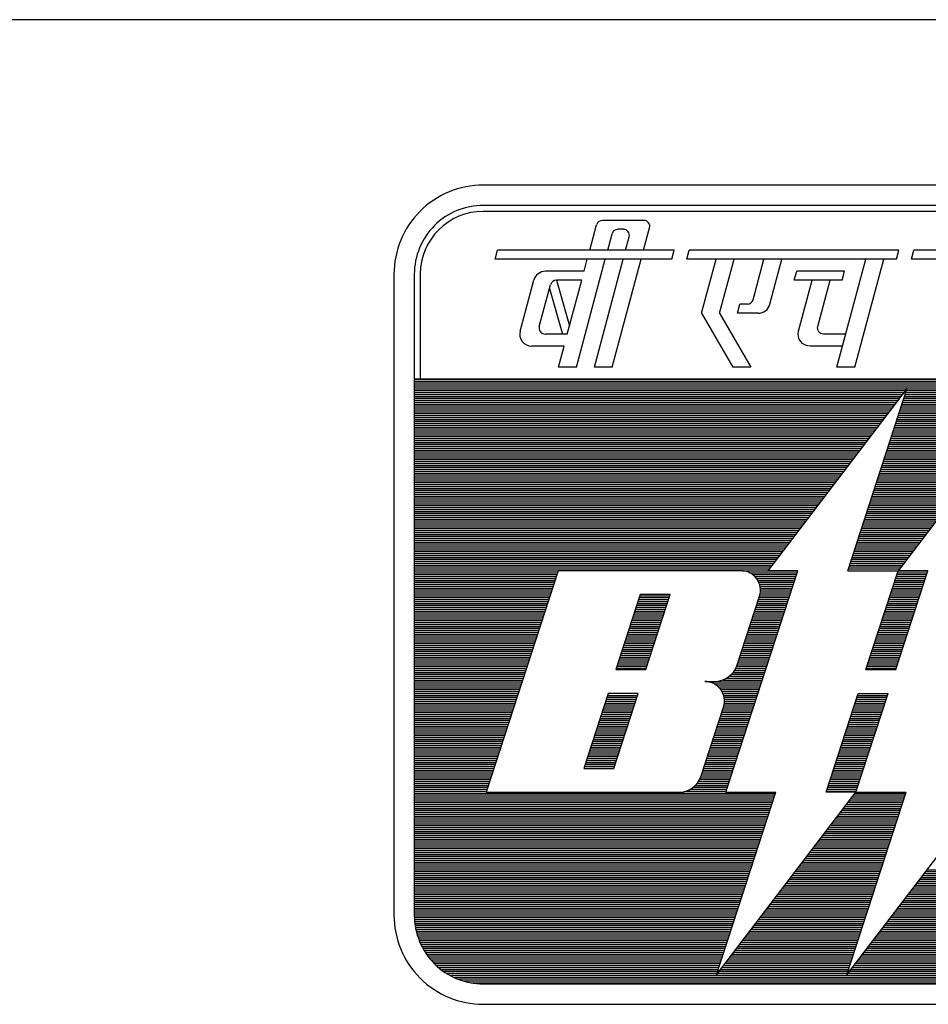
# Model space of a CAD drawing. Extents: x -11758 to 4934791, y -233543 to 1826789.
# Tile 21 of 107: x 126925 to 127869, y 3171 to 4194. Entities that reach past the tile are written whole.
import ezdxf

# ---------------------------------------------------------------- set-up
doc = ezdxf.new("R2010")
doc.units = 0
doc.header["$LTSCALE"] = 800
doc.header["$MEASUREMENT"] = 0
doc.linetypes.add('CONTINOUS', pattern=[0])
doc.layers.get('0').update_dxf_attribs({"linetype": 'CONTINUOUS'})

# ---------------------------------------------------------------- blocks, each defined once
blk = doc.blocks.new('*X205')
at = {"color": 0}
for p, q in [((1.977, 11.67), (16.977, 11.67)), ((1.977, 11.64), (16.977, 11.64)), ((1.977, 11.61), (16.977, 11.61)), ((1.977, 11.58), (16.977, 11.58)), ((1.977, 11.55), (16.977, 11.55)), ((1.977, 11.52), (9.685, 11.52)), ((1.977, 11.49), (9.663, 11.49)), ((1.977, 11.46), (9.64, 11.46)), ((1.977, 11.43), (9.617, 11.43)), ((9.661, 11.43), (11.656, 11.43)), ((9.67, 11.46), (11.679, 11.46)), ((9.68, 11.49), (11.702, 11.49)), ((9.69, 11.52), (11.724, 11.52)), ((1.977, 11.4), (9.594, 11.4)), ((1.977, 11.37), (9.571, 11.37)), ((1.977, 11.34), (9.548, 11.34)), ((1.977, 11.31), (9.525, 11.31)), ((1.977, 11.28), (9.502, 11.28)), ((9.612, 11.28), (11.541, 11.28)), ((9.622, 11.31), (11.564, 11.31)), ((9.631, 11.34), (11.587, 11.34)), ((9.641, 11.37), (11.61, 11.37)), ((9.651, 11.4), (11.633, 11.4)), ((1.977, 11.25), (9.479, 11.25)), ((1.977, 11.22), (9.456, 11.22)), ((1.977, 11.19), (9.433, 11.19)), ((1.977, 11.16), (9.411, 11.16)), ((1.977, 11.13), (9.388, 11.13)), ((1.977, 11.1), (9.365, 11.1)), ((9.553, 11.1), (11.404, 11.1)), ((9.563, 11.13), (11.427, 11.13)), ((9.573, 11.16), (11.45, 11.16)), ((9.583, 11.19), (11.473, 11.19)), ((9.592, 11.22), (11.495, 11.22)), ((9.602, 11.25), (11.518, 11.25)), ((1.977, 11.07), (9.342, 11.07)), ((1.977, 11.04), (9.319, 11.04)), ((1.977, 11.01), (9.296, 11.01)), ((1.977, 10.98), (9.273, 10.98)), ((1.977, 10.95), (9.25, 10.95)), ((9.505, 10.95), (11.289, 10.95)), ((9.514, 10.98), (11.312, 10.98)), ((9.524, 11.01), (11.335, 11.01)), ((9.534, 11.04), (11.358, 11.04)), ((9.544, 11.07), (11.381, 11.07)), ((1.977, 10.92), (9.227, 10.92)), ((1.977, 10.89), (9.204, 10.89)), ((1.977, 10.86), (9.182, 10.86)), ((1.977, 10.83), (9.159, 10.83)), ((1.977, 10.8), (9.136, 10.8)), ((9.456, 10.8), (11.175, 10.8)), ((9.466, 10.83), (11.198, 10.83)), ((9.475, 10.86), (11.221, 10.86)), ((9.485, 10.89), (11.244, 10.89)), ((9.495, 10.92), (11.266, 10.92)), ((1.977, 10.77), (9.113, 10.77)), ((1.977, 10.74), (9.09, 10.74)), ((1.977, 10.71), (9.067, 10.71)), ((1.977, 10.68), (9.044, 10.68)), ((1.977, 10.65), (9.021, 10.65)), ((9.407, 10.65), (11.06, 10.65)), ((9.417, 10.68), (11.083, 10.68)), ((9.427, 10.71), (11.106, 10.71)), ((9.436, 10.74), (11.129, 10.74)), ((9.446, 10.77), (11.152, 10.77)), ((1.977, 10.62), (8.998, 10.62)), ((1.977, 10.59), (8.975, 10.59)), ((1.977, 10.56), (8.953, 10.56)), ((1.977, 10.53), (8.93, 10.53)), ((1.977, 10.5), (8.907, 10.5)), ((9.358, 10.5), (10.946, 10.5)), ((9.368, 10.53), (10.969, 10.53)), ((9.378, 10.56), (10.992, 10.56)), ((9.388, 10.59), (11.014, 10.59)), ((9.397, 10.62), (11.037, 10.62)), ((1.977, 10.47), (8.884, 10.47)), ((1.977, 10.44), (8.861, 10.44)), ((1.977, 10.41), (8.838, 10.41)), ((1.977, 10.38), (8.815, 10.38)), ((1.977, 10.35), (8.792, 10.35)), ((9.31, 10.35), (10.831, 10.35)), ((9.319, 10.38), (10.854, 10.38)), ((9.329, 10.41), (10.877, 10.41)), ((9.339, 10.44), (10.9, 10.44)), ((9.349, 10.47), (10.923, 10.47)), ((1.977, 10.32), (8.769, 10.32)), ((1.977, 10.29), (8.746, 10.29)), ((1.977, 10.26), (8.723, 10.26)), ((1.977, 10.23), (8.701, 10.23)), ((1.977, 10.2), (8.678, 10.2)), ((9.261, 10.2), (10.717, 10.2)), ((9.271, 10.23), (10.74, 10.23)), ((9.28, 10.26), (10.763, 10.26)), ((9.29, 10.29), (10.785, 10.29)), ((9.3, 10.32), (10.808, 10.32)), ((1.977, 10.17), (8.655, 10.17)), ((1.977, 10.14), (8.632, 10.14)), ((1.977, 10.11), (8.609, 10.11)), ((1.977, 10.08), (8.586, 10.08)), ((1.977, 10.05), (8.563, 10.05)), ((1.977, 10.02), (8.54, 10.02)), ((9.202, 10.02), (10.579, 10.02)), ((9.212, 10.05), (10.602, 10.05)), ((9.222, 10.08), (10.625, 10.08)), ((9.232, 10.11), (10.648, 10.11)), ((9.241, 10.14), (10.671, 10.14)), ((9.251, 10.17), (10.694, 10.17)), ((1.977, 9.99), (8.517, 9.99)), ((1.977, 9.96), (8.494, 9.96)), ((1.977, 9.93), (8.472, 9.93)), ((1.977, 9.9), (8.449, 9.9)), ((1.977, 9.87), (8.426, 9.87)), ((9.154, 9.87), (10.465, 9.87)), ((9.163, 9.9), (10.488, 9.9)), ((9.173, 9.93), (10.511, 9.93)), ((9.183, 9.96), (10.534, 9.96)), ((9.193, 9.99), (10.556, 9.99)), ((1.977, 9.84), (8.403, 9.84)), ((1.977, 9.81), (8.38, 9.81)), ((1.977, 9.78), (8.357, 9.78)), ((1.977, 9.75), (8.334, 9.75)), ((1.977, 9.72), (8.311, 9.72)), ((9.105, 9.72), (10.35, 9.72)), ((9.115, 9.75), (10.373, 9.75)), ((9.125, 9.78), (10.396, 9.78)), ((9.134, 9.81), (10.419, 9.81)), ((9.144, 9.84), (10.442, 9.84)), ((1.977, 9.69), (8.288, 9.69)), ((1.977, 9.66), (8.265, 9.66)), ((1.977, 9.63), (8.243, 9.63)), ((1.977, 9.6), (8.22, 9.6)), ((1.977, 9.57), (8.197, 9.57)), ((9.056, 9.57), (10.236, 9.57)), ((9.066, 9.6), (10.259, 9.6)), ((9.076, 9.63), (10.282, 9.63)), ((9.086, 9.66), (10.304, 9.66)), ((9.095, 9.69), (10.327, 9.69)), ((1.977, 9.54), (8.174, 9.54)), ((1.977, 9.51), (8.151, 9.51)), ((1.977, 9.48), (8.128, 9.48)), ((1.977, 9.45), (8.105, 9.45)), ((1.977, 9.42), (8.082, 9.42)), ((9.008, 9.42), (10.121, 9.42)), ((9.017, 9.45), (10.144, 9.45)), ((9.027, 9.48), (10.167, 9.48)), ((9.037, 9.51), (10.19, 9.51)), ((9.047, 9.54), (10.213, 9.54)), ((1.977, 9.39), (8.059, 9.39)), ((1.977, 9.36), (8.036, 9.36)), ((1.977, 9.33), (8.013, 9.33)), ((1.977, 9.3), (7.991, 9.3)), ((1.977, 9.27), (7.968, 9.27)), ((8.959, 9.27), (10.007, 9.27)), ((8.969, 9.3), (10.03, 9.3)), ((8.978, 9.33), (10.053, 9.33)), ((8.988, 9.36), (10.075, 9.36)), ((8.998, 9.39), (10.098, 9.39)), ((1.977, 9.24), (7.945, 9.24)), ((1.977, 9.21), (7.922, 9.21)), ((1.977, 9.18), (7.899, 9.18)), ((1.977, 9.15), (7.876, 9.15)), ((1.977, 9.12), (7.853, 9.12)), ((8.91, 9.12), (9.892, 9.12)), ((8.92, 9.15), (9.915, 9.15)), ((8.93, 9.18), (9.938, 9.18)), ((8.939, 9.21), (9.961, 9.21)), ((8.949, 9.24), (9.984, 9.24)), ((1.977, 9.09), (7.83, 9.09)), ((1.977, 9.06), (7.807, 9.06)), ((1.977, 9.03), (7.784, 9.03)), ((1.977, 9), (7.762, 9)), ((1.977, 8.97), (7.739, 8.97)), ((1.977, 8.94), (7.716, 8.94)), ((8.852, 8.94), (9.755, 8.94)), ((8.861, 8.97), (9.778, 8.97)), ((8.871, 9), (9.801, 9)), ((8.881, 9.03), (9.824, 9.03)), ((8.891, 9.06), (9.846, 9.06)), ((8.9, 9.09), (9.869, 9.09)), ((1.977, 8.91), (7.693, 8.91)), ((1.977, 8.88), (7.67, 8.88)), ((1.977, 8.85), (7.647, 8.85)), ((1.977, 8.82), (7.624, 8.82)), ((1.977, 8.79), (7.601, 8.79)), ((8.803, 8.79), (9.64, 8.79)), ((8.813, 8.82), (9.663, 8.82)), ((8.822, 8.85), (9.686, 8.85)), ((8.832, 8.88), (9.709, 8.88)), ((8.842, 8.91), (9.732, 8.91)), ((1.977, 8.76), (7.578, 8.76)), ((1.977, 8.73), (7.555, 8.73)), ((1.977, 8.7), (7.533, 8.7)), ((1.977, 8.67), (4.229, 8.67)), ((1.977, 8.64), (4.219, 8.64)), ((7.113, 8.67), (7.979, 8.67)), ((7.224, 8.64), (7.969, 8.64)), ((8.774, 8.7), (9.572, 8.7)), ((8.783, 8.73), (9.594, 8.73)), ((8.793, 8.76), (9.617, 8.76)), ((9.539, 8.64), (10.008, 8.64)), ((9.549, 8.67), (10.018, 8.67)), ((1.977, 8.61), (4.209, 8.61)), ((1.977, 8.58), (4.199, 8.58)), ((1.977, 8.55), (4.19, 8.55)), ((1.977, 8.52), (4.18, 8.52)), ((1.977, 8.49), (4.17, 8.49)), ((7.273, 8.61), (7.959, 8.61)), ((7.308, 8.58), (7.949, 8.58)), ((7.334, 8.55), (7.94, 8.55)), ((7.354, 8.52), (7.93, 8.52)), ((7.369, 8.49), (7.92, 8.49)), ((9.491, 8.49), (9.959, 8.49)), ((9.5, 8.52), (9.969, 8.52)), ((9.51, 8.55), (9.979, 8.55)), ((9.52, 8.58), (9.989, 8.58)), ((9.53, 8.61), (9.998, 8.61)), ((1.977, 8.46), (4.16, 8.46)), ((1.977, 8.43), (4.151, 8.43)), ((1.977, 8.4), (4.141, 8.4)), ((1.977, 8.37), (4.131, 8.37)), ((1.977, 8.34), (4.121, 8.34)), ((7.381, 8.46), (7.91, 8.46)), ((7.389, 8.43), (7.901, 8.43)), ((7.394, 8.4), (7.891, 8.4)), ((7.394, 8.34), (7.871, 8.34)), ((7.395, 8.37), (7.881, 8.37)), ((9.442, 8.34), (9.911, 8.34)), ((9.452, 8.37), (9.92, 8.37)), ((9.461, 8.4), (9.93, 8.4)), ((9.471, 8.43), (9.94, 8.43)), ((9.481, 8.46), (9.95, 8.46)), ((1.977, 8.31), (4.112, 8.31)), ((1.977, 8.28), (4.102, 8.28)), ((1.977, 8.25), (4.092, 8.25)), ((1.977, 8.22), (4.082, 8.22)), ((1.977, 8.19), (4.073, 8.19)), ((5.479, 8.19), (5.948, 8.19)), ((5.489, 8.22), (5.957, 8.22)), ((5.498, 8.25), (5.967, 8.25)), ((5.508, 8.28), (5.977, 8.28)), ((7.354, 8.19), (7.823, 8.19)), ((7.364, 8.22), (7.832, 8.22)), ((7.373, 8.25), (7.842, 8.25)), ((7.383, 8.28), (7.852, 8.28)), ((7.39, 8.31), (7.862, 8.31)), ((9.393, 8.19), (9.862, 8.19)), ((9.403, 8.22), (9.872, 8.22)), ((9.413, 8.25), (9.881, 8.25)), ((9.422, 8.28), (9.891, 8.28)), ((9.432, 8.31), (9.901, 8.31)), ((1.977, 8.16), (4.063, 8.16)), ((1.977, 8.13), (4.053, 8.13)), ((1.977, 8.1), (4.043, 8.1)), ((1.977, 8.07), (4.034, 8.07)), ((1.977, 8.04), (4.024, 8.04)), ((5.43, 8.04), (5.899, 8.04)), ((5.44, 8.07), (5.909, 8.07)), ((5.45, 8.1), (5.918, 8.1)), ((5.459, 8.13), (5.928, 8.13)), ((5.469, 8.16), (5.938, 8.16)), ((7.305, 8.04), (7.774, 8.04)), ((7.315, 8.07), (7.784, 8.07)), ((7.325, 8.1), (7.793, 8.1)), ((7.334, 8.13), (7.803, 8.13)), ((7.344, 8.16), (7.813, 8.16)), ((9.344, 8.04), (9.813, 8.04)), ((9.354, 8.07), (9.823, 8.07)), ((9.364, 8.1), (9.833, 8.1)), ((9.374, 8.13), (9.842, 8.13)), ((9.383, 8.16), (9.852, 8.16)), ((1.977, 8.01), (4.014, 8.01)), ((1.977, 7.98), (4.004, 7.98)), ((1.977, 7.95), (3.995, 7.95)), ((1.977, 7.92), (3.985, 7.92)), ((1.977, 7.89), (3.975, 7.89)), ((5.382, 7.89), (5.85, 7.89)), ((5.391, 7.92), (5.86, 7.92)), ((5.401, 7.95), (5.87, 7.95)), ((5.411, 7.98), (5.879, 7.98)), ((5.42, 8.01), (5.889, 8.01)), ((7.257, 7.89), (7.725, 7.89)), ((7.266, 7.92), (7.735, 7.92)), ((7.276, 7.95), (7.745, 7.95)), ((7.286, 7.98), (7.754, 7.98)), ((7.295, 8.01), (7.764, 8.01)), ((9.296, 7.89), (9.764, 7.89)), ((9.305, 7.92), (9.774, 7.92)), ((9.315, 7.95), (9.784, 7.95)), ((9.325, 7.98), (9.794, 7.98)), ((9.335, 8.01), (9.803, 8.01)), ((1.977, 7.86), (3.966, 7.86)), ((1.977, 7.83), (3.956, 7.83)), ((1.977, 7.8), (3.946, 7.8)), ((1.977, 7.77), (3.936, 7.77)), ((1.977, 7.74), (3.927, 7.74)), ((1.977, 7.71), (3.917, 7.71)), ((5.323, 7.71), (5.792, 7.71)), ((5.333, 7.74), (5.802, 7.74)), ((5.343, 7.77), (5.811, 7.77)), ((5.352, 7.8), (5.821, 7.8)), ((5.362, 7.83), (5.831, 7.83)), ((5.372, 7.86), (5.841, 7.86)), ((7.198, 7.71), (7.667, 7.71)), ((7.208, 7.74), (7.677, 7.74)), ((7.218, 7.77), (7.686, 7.77)), ((7.227, 7.8), (7.696, 7.8)), ((7.237, 7.83), (7.706, 7.83)), ((7.247, 7.86), (7.716, 7.86)), ((9.237, 7.71), (9.706, 7.71)), ((9.247, 7.74), (9.716, 7.74)), ((9.257, 7.77), (9.725, 7.77)), ((9.266, 7.8), (9.735, 7.8)), ((9.276, 7.83), (9.745, 7.83)), ((9.286, 7.86), (9.755, 7.86)), ((1.977, 7.68), (3.907, 7.68)), ((1.977, 7.65), (3.897, 7.65)), ((1.977, 7.62), (3.888, 7.62)), ((1.977, 7.59), (3.878, 7.59)), ((1.977, 7.56), (3.868, 7.56)), ((5.274, 7.56), (5.743, 7.56)), ((5.284, 7.59), (5.753, 7.59)), ((5.294, 7.62), (5.763, 7.62)), ((5.304, 7.65), (5.772, 7.65)), ((5.313, 7.68), (5.782, 7.68)), ((7.149, 7.56), (7.618, 7.56)), ((7.159, 7.59), (7.628, 7.59)), ((7.169, 7.62), (7.638, 7.62)), ((7.179, 7.65), (7.647, 7.65)), ((7.188, 7.68), (7.657, 7.68)), ((9.188, 7.56), (9.657, 7.56)), ((9.198, 7.59), (9.667, 7.59)), ((9.208, 7.62), (9.677, 7.62)), ((9.218, 7.65), (9.686, 7.65)), ((9.227, 7.68), (9.696, 7.68)), ((1.977, 7.53), (3.858, 7.53)), ((1.977, 7.5), (3.849, 7.5)), ((1.977, 7.47), (3.839, 7.47)), ((1.977, 7.44), (3.829, 7.44)), ((1.977, 7.41), (3.819, 7.41)), ((5.226, 7.41), (5.694, 7.41)), ((5.235, 7.44), (5.704, 7.44)), ((5.245, 7.47), (5.714, 7.47)), ((5.255, 7.5), (5.724, 7.5)), ((5.265, 7.53), (5.733, 7.53)), ((7.101, 7.41), (7.569, 7.41)), ((7.11, 7.44), (7.579, 7.44)), ((7.12, 7.47), (7.589, 7.47)), ((7.13, 7.5), (7.599, 7.5)), ((7.14, 7.53), (7.608, 7.53)), ((9.14, 7.41), (9.608, 7.41)), ((9.149, 7.44), (9.618, 7.44)), ((9.159, 7.47), (9.628, 7.47)), ((9.169, 7.5), (9.638, 7.5)), ((9.179, 7.53), (9.647, 7.53)), ((1.977, 7.38), (3.81, 7.38)), ((1.977, 7.35), (3.8, 7.35)), ((1.977, 7.32), (3.79, 7.32)), ((1.977, 7.29), (3.78, 7.29)), ((1.977, 7.26), (3.771, 7.26)), ((5.177, 7.26), (5.646, 7.26)), ((5.187, 7.29), (5.655, 7.29)), ((5.196, 7.32), (5.665, 7.32)), ((5.206, 7.35), (5.675, 7.35)), ((5.216, 7.38), (5.685, 7.38)), ((7.052, 7.26), (7.521, 7.26)), ((7.062, 7.29), (7.53, 7.29)), ((7.071, 7.32), (7.54, 7.32)), ((7.081, 7.35), (7.55, 7.35)), ((7.091, 7.38), (7.56, 7.38)), ((9.091, 7.26), (9.56, 7.26)), ((9.101, 7.29), (9.569, 7.29)), ((9.11, 7.32), (9.579, 7.32)), ((9.12, 7.35), (9.589, 7.35)), ((9.13, 7.38), (9.599, 7.38)), ((1.977, 7.23), (3.761, 7.23)), ((1.977, 7.2), (3.751, 7.2)), ((1.977, 7.17), (3.741, 7.17)), ((1.977, 7.14), (3.732, 7.14)), ((1.977, 7.11), (3.722, 7.11)), ((5.138, 7.14), (5.607, 7.14)), ((5.148, 7.17), (5.616, 7.17)), ((5.157, 7.2), (5.626, 7.2)), ((5.167, 7.23), (5.636, 7.23)), ((6.991, 7.11), (7.472, 7.11)), ((7.008, 7.14), (7.482, 7.14)), ((7.022, 7.17), (7.491, 7.17)), ((7.032, 7.2), (7.501, 7.2)), ((7.042, 7.23), (7.511, 7.23)), ((9.052, 7.14), (9.521, 7.14)), ((9.062, 7.17), (9.53, 7.17)), ((9.071, 7.2), (9.54, 7.2)), ((9.081, 7.23), (9.55, 7.23)), ((1.977, 7.08), (3.712, 7.08)), ((1.977, 7.05), (3.702, 7.05)), ((1.977, 7.02), (3.693, 7.02)), ((1.977, 6.99), (3.683, 6.99)), ((1.977, 6.96), (3.673, 6.96)), ((6.805, 6.96), (7.423, 6.96)), ((6.867, 6.99), (7.433, 6.99)), ((6.91, 7.02), (7.443, 7.02)), ((6.943, 7.05), (7.452, 7.05)), ((6.969, 7.08), (7.462, 7.08)), ((1.977, 6.93), (3.663, 6.93)), ((1.977, 6.9), (3.654, 6.9)), ((1.977, 6.87), (3.644, 6.87)), ((1.977, 6.84), (3.634, 6.84)), ((1.977, 6.81), (3.624, 6.81)), ((6.589, 6.93), (7.413, 6.93)), ((6.672, 6.9), (7.404, 6.9)), ((6.717, 6.87), (7.394, 6.87)), ((6.75, 6.84), (7.384, 6.84)), ((6.774, 6.81), (7.374, 6.81)), ((1.977, 6.78), (3.615, 6.78)), ((1.977, 6.75), (3.605, 6.75)), ((1.977, 6.72), (3.595, 6.72)), ((1.977, 6.69), (3.585, 6.69)), ((1.977, 6.66), (3.576, 6.66)), ((1.977, 6.63), (3.566, 6.63)), ((4.972, 6.63), (5.441, 6.63)), ((4.982, 6.66), (5.451, 6.66)), ((4.992, 6.69), (5.46, 6.69)), ((5.001, 6.72), (5.47, 6.72)), ((6.793, 6.78), (7.365, 6.78)), ((6.808, 6.75), (7.355, 6.75)), ((6.819, 6.72), (7.345, 6.72)), ((6.826, 6.69), (7.335, 6.69)), ((6.831, 6.66), (7.326, 6.66)), ((6.832, 6.63), (7.316, 6.63)), ((8.886, 6.63), (9.355, 6.63)), ((8.896, 6.66), (9.365, 6.66)), ((8.906, 6.69), (9.374, 6.69)), ((8.915, 6.72), (9.384, 6.72)), ((1.977, 6.6), (3.556, 6.6)), ((1.977, 6.57), (3.546, 6.57)), ((1.977, 6.54), (3.537, 6.54)), ((1.977, 6.51), (3.527, 6.51)), ((1.977, 6.48), (3.517, 6.48)), ((4.923, 6.48), (5.392, 6.48)), ((4.933, 6.51), (5.402, 6.51)), ((4.943, 6.54), (5.412, 6.54)), ((4.953, 6.57), (5.421, 6.57)), ((4.962, 6.6), (5.431, 6.6)), ((6.798, 6.48), (7.267, 6.48)), ((6.808, 6.51), (7.277, 6.51)), ((6.818, 6.54), (7.287, 6.54)), ((6.826, 6.57), (7.296, 6.57)), ((6.83, 6.6), (7.306, 6.6)), ((8.837, 6.48), (9.306, 6.48)), ((8.847, 6.51), (9.316, 6.51)), ((8.857, 6.54), (9.326, 6.54)), ((8.867, 6.57), (9.335, 6.57)), ((8.876, 6.6), (9.345, 6.6)), ((1.977, 6.45), (3.507, 6.45)), ((1.977, 6.42), (3.498, 6.42)), ((1.977, 6.39), (3.488, 6.39)), ((1.977, 6.36), (3.478, 6.36)), ((1.977, 6.33), (3.468, 6.33)), ((4.875, 6.33), (5.343, 6.33)), ((4.884, 6.36), (5.353, 6.36)), ((4.894, 6.39), (5.363, 6.39)), ((4.904, 6.42), (5.373, 6.42)), ((4.914, 6.45), (5.382, 6.45)), ((6.75, 6.33), (7.218, 6.33)), ((6.759, 6.36), (7.228, 6.36)), ((6.769, 6.39), (7.238, 6.39)), ((6.779, 6.42), (7.248, 6.42)), ((6.789, 6.45), (7.257, 6.45)), ((8.789, 6.33), (9.257, 6.33)), ((8.798, 6.36), (9.267, 6.36)), ((8.808, 6.39), (9.277, 6.39)), ((8.818, 6.42), (9.287, 6.42)), ((8.828, 6.45), (9.296, 6.45)), ((1.977, 6.3), (3.459, 6.3)), ((1.977, 6.27), (3.449, 6.27)), ((1.977, 6.24), (3.439, 6.24)), ((1.977, 6.21), (3.429, 6.21)), ((1.977, 6.18), (3.42, 6.18)), ((4.826, 6.18), (5.295, 6.18)), ((4.836, 6.21), (5.304, 6.21)), ((4.845, 6.24), (5.314, 6.24)), ((4.855, 6.27), (5.324, 6.27)), ((4.865, 6.3), (5.334, 6.3)), ((6.701, 6.18), (7.17, 6.18)), ((6.711, 6.21), (7.179, 6.21)), ((6.72, 6.24), (7.189, 6.24)), ((6.73, 6.27), (7.199, 6.27)), ((6.74, 6.3), (7.209, 6.3)), ((8.74, 6.18), (9.209, 6.18)), ((8.75, 6.21), (9.218, 6.21)), ((8.759, 6.24), (9.228, 6.24)), ((8.769, 6.27), (9.238, 6.27)), ((8.779, 6.3), (9.248, 6.3)), ((1.977, 6.15), (3.41, 6.15)), ((1.977, 6.12), (3.4, 6.12)), ((1.977, 6.09), (3.39, 6.09)), ((1.977, 6.06), (3.381, 6.06)), ((1.977, 6.03), (3.371, 6.03)), ((4.777, 6.03), (5.246, 6.03)), ((4.787, 6.06), (5.256, 6.06)), ((4.797, 6.09), (5.265, 6.09)), ((4.806, 6.12), (5.275, 6.12)), ((4.816, 6.15), (5.285, 6.15)), ((6.652, 6.03), (7.121, 6.03)), ((6.662, 6.06), (7.131, 6.06)), ((6.672, 6.09), (7.14, 6.09)), ((6.681, 6.12), (7.15, 6.12)), ((6.691, 6.15), (7.16, 6.15)), ((8.691, 6.03), (9.16, 6.03)), ((8.701, 6.06), (9.17, 6.06)), ((8.711, 6.09), (9.179, 6.09)), ((8.72, 6.12), (9.189, 6.12)), ((8.73, 6.15), (9.199, 6.15)), ((1.977, 6), (3.361, 6)), ((1.977, 5.97), (3.351, 5.97)), ((1.977, 5.94), (3.342, 5.94)), ((1.977, 5.91), (3.332, 5.91)), ((1.977, 5.88), (3.322, 5.88)), ((4.728, 5.88), (5.197, 5.88)), ((4.738, 5.91), (5.207, 5.91)), ((4.748, 5.94), (5.217, 5.94)), ((4.758, 5.97), (5.226, 5.97)), ((4.767, 6), (5.236, 6)), ((6.603, 5.88), (7.072, 5.88)), ((6.613, 5.91), (7.082, 5.91)), ((6.623, 5.94), (7.092, 5.94)), ((6.633, 5.97), (7.101, 5.97)), ((6.642, 6), (7.111, 6)), ((8.642, 5.88), (9.111, 5.88)), ((8.652, 5.91), (9.121, 5.91)), ((8.662, 5.94), (9.131, 5.94)), ((8.672, 5.97), (9.14, 5.97)), ((8.681, 6), (9.15, 6)), ((1.977, 5.85), (3.312, 5.85)), ((1.977, 5.82), (3.303, 5.82)), ((1.977, 5.79), (3.293, 5.79)), ((1.977, 5.76), (3.283, 5.76)), ((1.977, 5.73), (3.273, 5.73)), ((4.68, 5.73), (5.148, 5.73)), ((4.689, 5.76), (5.158, 5.76)), ((4.699, 5.79), (5.168, 5.79)), ((4.709, 5.82), (5.178, 5.82)), ((4.719, 5.85), (5.187, 5.85)), ((6.555, 5.73), (7.023, 5.73)), ((6.564, 5.76), (7.033, 5.76)), ((6.574, 5.79), (7.043, 5.79)), ((6.584, 5.82), (7.053, 5.82)), ((6.594, 5.85), (7.062, 5.85)), ((8.594, 5.73), (9.062, 5.73)), ((8.603, 5.76), (9.072, 5.76)), ((8.613, 5.79), (9.082, 5.79)), ((8.623, 5.82), (9.092, 5.82)), ((8.633, 5.85), (9.101, 5.85)), ((1.977, 5.7), (3.264, 5.7)), ((1.977, 5.67), (3.254, 5.67)), ((1.977, 5.64), (3.244, 5.64)), ((1.977, 5.61), (3.234, 5.61)), ((1.977, 5.58), (3.225, 5.58)), ((1.977, 5.55), (3.215, 5.55)), ((4.631, 5.58), (5.1, 5.58)), ((4.641, 5.61), (5.109, 5.61)), ((4.65, 5.64), (5.119, 5.64)), ((4.66, 5.67), (5.129, 5.67)), ((4.67, 5.7), (5.139, 5.7)), ((6.496, 5.55), (6.965, 5.55)), ((6.506, 5.58), (6.975, 5.58)), ((6.516, 5.61), (6.984, 5.61)), ((6.525, 5.64), (6.994, 5.64)), ((6.535, 5.67), (7.004, 5.67)), ((6.545, 5.7), (7.014, 5.7)), ((8.535, 5.55), (9.004, 5.55)), ((8.545, 5.58), (9.014, 5.58)), ((8.555, 5.61), (9.023, 5.61)), ((8.564, 5.64), (9.033, 5.64)), ((8.574, 5.67), (9.043, 5.67)), ((8.584, 5.7), (9.053, 5.7)), ((1.977, 5.52), (3.205, 5.52)), ((1.977, 5.49), (3.195, 5.49)), ((1.977, 5.46), (3.186, 5.46)), ((1.977, 5.43), (3.176, 5.43)), ((1.977, 5.4), (3.166, 5.4)), ((6.441, 5.4), (6.916, 5.4)), ((6.456, 5.43), (6.926, 5.43)), ((6.467, 5.46), (6.936, 5.46)), ((6.477, 5.49), (6.945, 5.49)), ((6.486, 5.52), (6.955, 5.52)), ((8.487, 5.4), (8.955, 5.4)), ((8.496, 5.43), (8.965, 5.43)), ((8.506, 5.46), (8.975, 5.46)), ((8.516, 5.49), (8.985, 5.49)), ((8.526, 5.52), (8.994, 5.52)), ((1.977, 5.37), (3.156, 5.37)), ((1.977, 5.34), (3.147, 5.34)), ((1.977, 5.31), (3.137, 5.31)), ((1.977, 5.28), (3.127, 5.28)), ((1.977, 5.25), (3.117, 5.25)), ((6.294, 5.25), (6.867, 5.25)), ((6.34, 5.28), (6.877, 5.28)), ((6.374, 5.31), (6.887, 5.31)), ((6.401, 5.34), (6.897, 5.34)), ((6.423, 5.37), (6.906, 5.37)), ((8.438, 5.25), (8.907, 5.25)), ((8.448, 5.28), (8.916, 5.28)), ((8.457, 5.31), (8.926, 5.31)), ((8.467, 5.34), (8.936, 5.34)), ((8.477, 5.37), (8.946, 5.37)), ((1.977, 5.22), (3.108, 5.22)), ((1.977, 5.19), (7.633, 5.19)), ((1.977, 5.16), (7.623, 5.16)), ((1.977, 5.13), (7.614, 5.13)), ((1.977, 5.1), (7.604, 5.1)), ((6.225, 5.22), (6.858, 5.22)), ((8.428, 5.22), (8.897, 5.22)), ((8.813, 5.1), (9.643, 5.1)), ((8.836, 5.13), (9.653, 5.13)), ((8.859, 5.16), (9.662, 5.16)), ((8.882, 5.19), (9.672, 5.19)), ((1.977, 5.07), (7.594, 5.07)), ((1.977, 5.04), (7.584, 5.04)), ((1.977, 5.01), (7.575, 5.01)), ((1.977, 4.98), (7.565, 4.98)), ((1.977, 4.95), (7.555, 4.95)), ((8.699, 4.95), (9.594, 4.95)), ((8.721, 4.98), (9.604, 4.98)), ((8.744, 5.01), (9.614, 5.01)), ((8.767, 5.04), (9.623, 5.04)), ((8.79, 5.07), (9.633, 5.07)), ((1.977, 4.92), (7.545, 4.92)), ((1.977, 4.89), (7.536, 4.89)), ((1.977, 4.86), (7.526, 4.86)), ((1.977, 4.83), (7.516, 4.83)), ((1.977, 4.8), (7.506, 4.8)), ((8.584, 4.8), (9.545, 4.8)), ((8.607, 4.83), (9.555, 4.83)), ((8.63, 4.86), (9.565, 4.86)), ((8.653, 4.89), (9.575, 4.89)), ((8.676, 4.92), (9.584, 4.92)), ((1.977, 4.77), (7.497, 4.77)), ((1.977, 4.74), (7.487, 4.74)), ((1.977, 4.71), (7.477, 4.71)), ((1.977, 4.68), (7.467, 4.68)), ((1.977, 4.65), (7.458, 4.65)), ((8.469, 4.65), (9.497, 4.65)), ((8.492, 4.68), (9.506, 4.68)), ((8.515, 4.71), (9.516, 4.71)), ((8.538, 4.74), (9.526, 4.74)), ((8.561, 4.77), (9.536, 4.77)), ((1.977, 4.62), (7.448, 4.62)), ((1.977, 4.59), (7.438, 4.59)), ((1.977, 4.56), (7.428, 4.56)), ((1.977, 4.53), (7.419, 4.53)), ((1.977, 4.5), (7.409, 4.5)), ((1.977, 4.47), (7.399, 4.47)), ((8.332, 4.47), (9.438, 4.47)), ((8.355, 4.5), (9.448, 4.5)), ((8.378, 4.53), (9.458, 4.53)), ((8.401, 4.56), (9.467, 4.56)), ((8.424, 4.59), (9.477, 4.59)), ((8.447, 4.62), (9.487, 4.62)), ((1.977, 4.44), (7.389, 4.44)), ((1.977, 4.41), (7.38, 4.41)), ((1.977, 4.38), (7.37, 4.38)), ((1.977, 4.35), (7.36, 4.35)), ((1.977, 4.32), (7.35, 4.32)), ((8.218, 4.32), (9.39, 4.32)), ((8.24, 4.35), (9.399, 4.35)), ((8.263, 4.38), (9.409, 4.38)), ((8.286, 4.41), (9.419, 4.41)), ((8.309, 4.44), (9.428, 4.44)), ((1.977, 4.29), (7.341, 4.29)), ((1.977, 4.26), (7.331, 4.26)), ((1.977, 4.23), (7.321, 4.23)), ((1.977, 4.2), (7.311, 4.2)), ((1.977, 4.17), (7.302, 4.17)), ((8.103, 4.17), (9.341, 4.17)), ((8.126, 4.2), (9.351, 4.2)), ((8.149, 4.23), (9.36, 4.23)), ((8.172, 4.26), (9.37, 4.26)), ((8.195, 4.29), (9.38, 4.29)), ((1.977, 4.14), (7.292, 4.14)), ((1.977, 4.11), (7.282, 4.11)), ((1.977, 4.08), (7.272, 4.08)), ((1.977, 4.05), (7.263, 4.05)), ((1.977, 4.02), (7.253, 4.02)), ((7.989, 4.02), (9.292, 4.02)), ((8.011, 4.05), (9.302, 4.05)), ((8.034, 4.08), (9.312, 4.08)), ((8.057, 4.11), (9.321, 4.11)), ((8.08, 4.14), (9.331, 4.14)), ((1.977, 3.99), (7.243, 3.99)), ((1.977, 3.96), (7.233, 3.96)), ((1.977, 3.93), (7.224, 3.93)), ((1.977, 3.9), (7.214, 3.9)), ((1.977, 3.87), (7.204, 3.87)), ((7.874, 3.87), (9.243, 3.87)), ((7.897, 3.9), (9.253, 3.9)), ((7.92, 3.93), (9.263, 3.93)), ((7.943, 3.96), (9.273, 3.96)), ((7.966, 3.99), (9.282, 3.99)), ((9.913, 3.87), (16.977, 3.87)), ((9.936, 3.9), (16.977, 3.9)), ((9.959, 3.93), (16.977, 3.93)), ((9.982, 3.96), (16.977, 3.96)), ((10.005, 3.99), (16.977, 3.99)), ((1.977, 3.84), (7.194, 3.84)), ((1.977, 3.81), (7.185, 3.81)), ((1.977, 3.78), (7.175, 3.78)), ((1.977, 3.75), (7.165, 3.75)), ((1.977, 3.72), (7.155, 3.72)), ((7.759, 3.72), (9.195, 3.72)), ((7.782, 3.75), (9.204, 3.75)), ((7.805, 3.78), (9.214, 3.78)), ((7.828, 3.81), (9.224, 3.81)), ((7.851, 3.84), (9.234, 3.84)), ((9.799, 3.72), (16.977, 3.72)), ((9.821, 3.75), (16.977, 3.75)), ((9.844, 3.78), (16.977, 3.78)), ((9.867, 3.81), (16.977, 3.81)), ((9.89, 3.84), (16.977, 3.84)), ((1.977, 3.69), (7.146, 3.69)), ((1.977, 3.66), (7.136, 3.66)), ((1.977, 3.63), (7.126, 3.63)), ((1.977, 3.6), (7.117, 3.6)), ((1.977, 3.57), (7.107, 3.57)), ((7.645, 3.57), (9.146, 3.57)), ((7.668, 3.6), (9.156, 3.6)), ((7.691, 3.63), (9.165, 3.63)), ((7.714, 3.66), (9.175, 3.66)), ((7.737, 3.69), (9.185, 3.69)), ((9.684, 3.57), (16.977, 3.57)), ((9.707, 3.6), (16.977, 3.6)), ((9.73, 3.63), (16.977, 3.63)), ((9.753, 3.66), (16.977, 3.66)), ((9.776, 3.69), (16.977, 3.69)), ((1.977, 3.54), (7.097, 3.54)), ((1.977, 3.51), (7.087, 3.51)), ((1.977, 3.48), (7.078, 3.48)), ((1.977, 3.45), (7.068, 3.45)), ((1.977, 3.42), (7.058, 3.42)), ((7.53, 3.42), (9.097, 3.42)), ((7.553, 3.45), (9.107, 3.45)), ((7.576, 3.48), (9.117, 3.48)), ((7.599, 3.51), (9.126, 3.51)), ((7.622, 3.54), (9.136, 3.54)), ((9.57, 3.42), (16.977, 3.42)), ((9.592, 3.45), (16.977, 3.45)), ((9.615, 3.48), (16.977, 3.48)), ((9.638, 3.51), (16.977, 3.51)), ((9.661, 3.54), (16.977, 3.54)), ((1.977, 3.39), (7.048, 3.39)), ((1.977, 3.36), (7.039, 3.36)), ((1.977, 3.33), (7.029, 3.33)), ((1.977, 3.3), (7.019, 3.3)), ((1.977, 3.27), (7.009, 3.27)), ((1.978, 3.24), (7, 3.24)), ((7.393, 3.24), (9.039, 3.24)), ((7.416, 3.27), (9.048, 3.27)), ((7.439, 3.3), (9.058, 3.3)), ((7.462, 3.33), (9.068, 3.33)), ((7.485, 3.36), (9.078, 3.36)), ((7.508, 3.39), (9.087, 3.39)), ((9.432, 3.24), (16.976, 3.24)), ((9.455, 3.27), (16.977, 3.27)), ((9.478, 3.3), (16.977, 3.3)), ((9.501, 3.33), (16.977, 3.33)), ((9.524, 3.36), (16.977, 3.36)), ((9.547, 3.39), (16.977, 3.39)), ((1.979, 3.21), (6.99, 3.21)), ((1.982, 3.18), (6.98, 3.18)), ((1.985, 3.15), (6.97, 3.15)), ((1.989, 3.12), (6.961, 3.12)), ((1.994, 3.09), (6.951, 3.09)), ((7.279, 3.09), (8.99, 3.09)), ((7.301, 3.12), (9, 3.12)), ((7.324, 3.15), (9.009, 3.15)), ((7.347, 3.18), (9.019, 3.18)), ((7.37, 3.21), (9.029, 3.21)), ((9.318, 3.09), (16.96, 3.09)), ((9.34, 3.12), (16.965, 3.12)), ((9.363, 3.15), (16.969, 3.15)), ((9.386, 3.18), (16.972, 3.18)), ((9.409, 3.21), (16.975, 3.21)), ((2, 3.06), (6.941, 3.06)), ((2.006, 3.03), (6.931, 3.03)), ((2.014, 3), (6.922, 3)), ((2.022, 2.97), (6.912, 2.97)), ((2.032, 2.94), (6.902, 2.94)), ((7.164, 2.94), (8.941, 2.94)), ((7.187, 2.97), (8.951, 2.97)), ((7.21, 3), (8.961, 3)), ((7.233, 3.03), (8.97, 3.03)), ((7.256, 3.06), (8.98, 3.06)), ((9.203, 2.94), (16.922, 2.94)), ((9.226, 2.97), (16.931, 2.97)), ((9.249, 3), (16.94, 3)), ((9.272, 3.03), (16.947, 3.03)), ((9.295, 3.06), (16.954, 3.06)), ((2.042, 2.91), (6.892, 2.91)), ((2.054, 2.88), (6.883, 2.88)), ((2.066, 2.85), (6.873, 2.85)), ((2.08, 2.82), (6.863, 2.82)), ((2.095, 2.79), (6.853, 2.79)), ((7.049, 2.79), (8.892, 2.79)), ((7.072, 2.82), (8.902, 2.82)), ((7.095, 2.85), (8.912, 2.85)), ((7.118, 2.88), (8.922, 2.88)), ((7.141, 2.91), (8.931, 2.91)), ((9.089, 2.79), (16.859, 2.79)), ((9.111, 2.82), (16.874, 2.82)), ((9.134, 2.85), (16.887, 2.85)), ((9.157, 2.88), (16.9, 2.88)), ((9.18, 2.91), (16.911, 2.91)), ((2.111, 2.76), (6.844, 2.76)), ((2.128, 2.73), (6.834, 2.73)), ((2.146, 2.7), (6.824, 2.7)), ((2.166, 2.67), (6.814, 2.67)), ((2.187, 2.64), (6.805, 2.64)), ((6.935, 2.64), (8.844, 2.64)), ((6.958, 2.67), (8.853, 2.67)), ((6.981, 2.7), (8.863, 2.7)), ((7.004, 2.73), (8.873, 2.73)), ((7.027, 2.76), (8.883, 2.76)), ((8.974, 2.64), (16.766, 2.64)), ((8.997, 2.67), (16.788, 2.67)), ((9.02, 2.7), (16.807, 2.7)), ((9.043, 2.73), (16.826, 2.73)), ((9.066, 2.76), (16.843, 2.76)), ((2.21, 2.61), (6.795, 2.61)), ((2.235, 2.58), (6.785, 2.58)), ((2.262, 2.55), (6.775, 2.55)), ((2.29, 2.52), (6.766, 2.52)), ((2.322, 2.49), (6.756, 2.49)), ((6.82, 2.49), (8.795, 2.49)), ((6.843, 2.52), (8.805, 2.52)), ((6.866, 2.55), (8.814, 2.55)), ((6.889, 2.58), (8.824, 2.58)), ((6.912, 2.61), (8.834, 2.61)), ((8.86, 2.49), (16.632, 2.49)), ((8.882, 2.52), (16.663, 2.52)), ((8.905, 2.55), (16.692, 2.55)), ((8.928, 2.58), (16.719, 2.58)), ((8.951, 2.61), (16.743, 2.61)), ((2.355, 2.46), (6.746, 2.46)), ((2.392, 2.43), (6.736, 2.43)), ((2.432, 2.4), (6.727, 2.4)), ((2.477, 2.37), (6.717, 2.37)), ((2.527, 2.34), (16.426, 2.34)), ((6.729, 2.37), (8.756, 2.37)), ((6.752, 2.4), (8.766, 2.4)), ((6.775, 2.43), (8.775, 2.43)), ((6.798, 2.46), (8.785, 2.46)), ((8.768, 2.37), (16.477, 2.37)), ((8.791, 2.4), (16.521, 2.4)), ((8.814, 2.43), (16.562, 2.43)), ((8.837, 2.46), (16.599, 2.46)), ((2.585, 2.31), (16.369, 2.31)), ((2.652, 2.28), (16.301, 2.28)), ((2.737, 2.25), (16.217, 2.25)), ((2.859, 2.22), (16.095, 2.22))]:
    blk.add_line(p, q, dxfattribs=at)
blk = doc.blocks.new('A$C731D3036')
for p, q in [((-593.641, 151.19), (-26.68, 151.19)), ((-390.637, 144.517), (-419.193, 144.517)), ((-415.485, 143.162), (-415.248, 144.05)), ((-413.602, 144.204), (-415.046, 144.204)), ((-413.609, 143.162), (-413.401, 143.942)), ((-414.86, 143.162), (-414.706, 143.737)), ((-414.311, 143.892), (-414.505, 143.892)), ((-414.235, 143.162), (-414.11, 143.629)), ((-418.776, 142.849), (-418.692, 143.162)), ((-412.543, 143.162), (-418.692, 143.162)), ((-412.627, 142.849), (-412.543, 143.162)), ((-412.106, 142.849), (-412.022, 143.162)), ((-404.727, 143.162), (-412.022, 143.162)), ((-404.811, 142.849), (-404.727, 143.162)), ((-404.289, 142.849), (-404.206, 143.162)), ((-398.786, 143.162), (-404.206, 143.162)), ((-412.627, 142.849), (-418.776, 142.849)), ((-415.949, 139.097), (-414.944, 142.849)), ((-415.681, 142.432), (-415.569, 142.849)), ((-415.324, 139.097), (-414.319, 142.849)), ((-414.699, 139.097), (-413.693, 142.849)), ((-404.811, 142.849), (-412.106, 142.849)), ((-411.59, 140.973), (-411.088, 142.849)), ((-410.965, 140.973), (-410.462, 142.849)), ((-409.798, 141.441), (-409.42, 142.849)), ((-409.215, 141.282), (-408.795, 142.849)), ((-406.882, 139.097), (-405.877, 142.849)), ((-406.257, 139.097), (-405.251, 142.849)), ((-398.87, 142.849), (-404.289, 142.849)), ((-421.382, 142.328), (-421.382, 138.681)), ((-415.681, 142.432), (-417.029, 142.432)), ((-408.365, 142.12), (-408.281, 142.432)), ((-406.614, 142.432), (-408.281, 142.432)), ((-406.698, 142.12), (-406.614, 142.432)), ((-417.906, 140.352), (-417.431, 142.123)), ((-417.239, 140.506), (-416.848, 141.965)), ((-415.765, 142.12), (-416.647, 142.12)), ((-416.644, 142.12), (-416.189, 140.537)), ((-416.267, 140.244), (-415.765, 142.12)), ((-406.698, 142.12), (-408.365, 142.12)), ((-416.885, 141.827), (-416.43, 140.244)), ((-410.34, 140.973), (-410.256, 141.286)), ((-409.999, 141.286), (-410.256, 141.286)), ((-411.59, 140.973), (-410.507, 139.097)), ((-410.965, 140.973), (-409.882, 139.097)), ((-409.617, 140.973), (-410.34, 140.973)), ((-416.267, 140.244), (-417.038, 140.244)), ((-416.379, 139.827), (-417.503, 139.827)), ((-416.575, 139.097), (-416.379, 139.827)), ((-415.949, 139.097), (-416.575, 139.097)), ((-414.699, 139.097), (-415.324, 139.097)), ((-409.882, 139.097), (-410.507, 139.097)), ((-406.257, 139.097), (-406.882, 139.097)), ((-388.239, 138.681), (-421.59, 138.681)), ((-404.434, 138.368), (-409.287, 132.01)), ((-406.5, 132.01), (-404.434, 138.368)), ((-399.9, 138.368), (-404.754, 132.01)), ((-410.751, 124.298), (-408.245, 132.01)), ((-408.245, 132.01), (-409.287, 132.01)), ((-406.5, 132.01), (-404.754, 132.01)), ((-405.871, 128.571), (-404.754, 132.01)), ((-404.829, 128.571), (-403.712, 132.01)), ((-403.712, 132.01), (-404.754, 132.01)), ((-405.871, 128.571), (-404.829, 128.571)), ((-407.26, 124.298), (-406.142, 127.737)), ((-406.218, 124.298), (-405.1, 127.737)), ((-406.142, 127.737), (-405.1, 127.737)), ((-411.071, 117.941), (-409.005, 124.298)), ((-411.071, 117.941), (-406.218, 124.298)), ((-410.751, 124.298), (-409.005, 124.298)), ((-406.218, 124.298), (-407.26, 124.298)), ((-406.538, 117.941), (-404.472, 124.298)), ((-406.538, 117.941), (-401.684, 124.298)), ((-406.218, 124.298), (-404.472, 124.298))]:
    blk.add_line(p, q)
for points in [[(-422.297, 138.681), (-422.297, 120.025, 0.414214), (-419.193, 116.921), (-390.637, 116.921, 0.414214), (-387.533, 120.025), (-387.533, 142.328, 0.414214), (-390.637, 145.432), (-419.193, 145.432, 0.414214), (-422.297, 142.328)], [(-421.59, 138.681), (-421.59, 120.025, 0.414214), (-419.193, 117.628), (-390.637, 117.628, 0.414214), (-388.239, 120.025), (-388.239, 138.681), (-388.239, 142.328, 0.414214), (-390.637, 144.725), (-419.193, 144.725, 0.414214), (-421.59, 142.328)], [(-419.193, 117.628), (-390.637, 117.628, 0.414214), (-388.239, 120.025), (-388.239, 138.681), (-421.59, 138.681), (-421.59, 120.025, 0.414214)], [(-410.22, 132.01), (-416.583, 132.01), (-419.089, 124.298), (-412.399, 124.298, 0.32492), (-411.606, 124.874), (-410.829, 127.267, 0.509525), (-411.473, 128.154), (-411.146, 128.154, 0.32492), (-410.353, 128.73), (-409.576, 131.124, 0.509525)]]:
    blk.add_lwpolyline(points, format="xyb", close=True)
for points in [[(-406.687, 139.827), (-407.811, 139.827, -0.493145), (-408.213, 140.352), (-407.74, 142.12)], [(-406.575, 140.244), (-407.345, 140.244, -0.493145), (-407.547, 140.506), (-407.114, 142.12)]]:
    blk.add_lwpolyline(points, format="xyb")
for points in [[(-413.727, 131.177), (-414.574, 128.571), (-413.532, 128.571), (-412.685, 131.177)], [(-414.845, 127.737), (-415.691, 125.132), (-414.649, 125.132), (-413.802, 127.737)]]:
    blk.add_lwpolyline(points, close=True)
for centre, radius, start, end in [((-419.193, 142.328), 2.189, 90, 180), ((-415.046, 143.996), 0.208, 90, 165), ((-413.602, 143.996), 0.208, 345, 90), ((-414.505, 143.683), 0.208, 90, 165), ((-414.311, 143.683), 0.208, 345, 90), ((-417.029, 142.016), 0.417, 90, 165), ((-416.647, 141.911), 0.208, 90, 165), ((-409.999, 141.494), 0.208, 270, 345), ((-409.617, 141.39), 0.417, 270, 345), ((-417.038, 140.452), 0.208, 165, 270), ((-417.503, 140.244), 0.417, 165, 270)]:
    blk.add_arc(centre, radius, start, end)
at = {"xscale": 2.223374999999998, "yscale": 2.223374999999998, "zscale": 2.223374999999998}
blk.add_blockref('*X205', (-425.985, 112.732), dxfattribs=at)

msp = doc.modelspace()

# ---------------------------------------------------------------- block references
at = {"color": 1, "linetype": 'CONTINOUS', "lineweight": 15, "xscale": 29.85916619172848, "yscale": 29.85916619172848, "zscale": 29.85916619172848}
msp.add_blockref('A$C731D3036', (139923.5, -319.9), dxfattribs=at)

doc.saveas('drawing.dxf')
